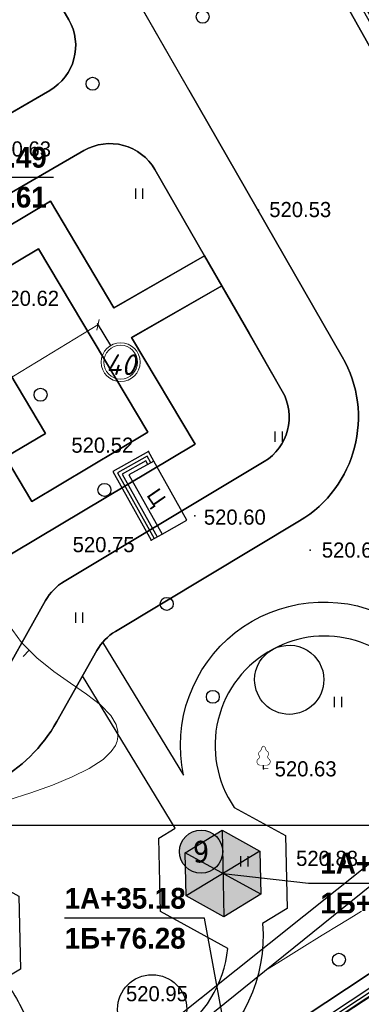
# Model space of a CAD drawing. Header units: millimetres. Extents: x 767170 to 66149698, y -983507 to 2493658.
# Tile 159 of 256: x 2473275 to 2493023, y -618005 to -561065. Entities that reach past the tile are written whole.
import ezdxf
from ezdxf.enums import TextEntityAlignment as Align

# ---------------------------------------------------------------- set-up
doc = ezdxf.new("R2010")
doc.units = ezdxf.units.MM
doc.linetypes.add('Д_ТРОТ_ТРУБА', pattern=[3, 1.5, -1.5])
doc.linetypes.add('ДОРОГИ_СТРОЯЩ', pattern=[9, 8, -1])
for name, color, linetype in [('(004) Точки рельефа', 7, 'Continuous'), ('(007) Здания', 7, 'Continuous'), ('(022) Возд. Линии', 7, 'Continuous'), ('(025) Дорога', 7, 'Continuous'), ('(031) Горизонтали', 42, 'Continuous'), ('(035) Откосы', 7, 'Continuous'), ('(036) Растительность', 7, 'Continuous'), ('(038) Деревья', 7, 'Continuous'), ('A_STROYSETKA', 5, 'Continuous'), ('G_KOORD', 7, 'Continuous'), ('GLUXOY OG', 7, 'Continuous'), ('os', 3, 'Continuous'), ('Цоколь', 7, 'Continuous')]:
    doc.layers.add(name, color=color, linetype=linetype)
doc.layers.add('(042) Бергштрих', color=32, linetype='Continuous', lineweight=30)
doc.styles.add('BLACK', font='tahomabd.ttf')
doc.styles.add('BM-431', font='txt')
doc.styles.add('D-431', font='txt')
doc.styles.add('FAYZXON', font='GOTHICB.TTF')
doc.styles.get("Standard").update_dxf_attribs({"font": 'isocpeui.ttf'})
doc.styles.add('Tahoma', font='tahoma.ttf')
doc.linetypes.add('ОГРАДА_ГЛИН', pattern='A,4,["|",Standard,S=0.8,R=0,X=0,Y=-0.8],0.5,["|",Standard,S=0.8,R=0,X=0,Y=-0.8],3.5', length=8)
doc.linetypes.add('ПОДПОРНАЯ СТЕНКА', pattern='A,2,["V",Standard,S=1.2,R=0,X=0,Y=-1.2],0.2,["V",Standard,S=0.8,R=0,X=0,Y=-0.8],0.25,["V",Standard,S=0.3,R=0,X=0,Y=-0.3],0.25', length=2.7)
doc.dimstyles.new('genplan dimension', dxfattribs={"dimtxt": 1100, "dimasz": 450, "dimexe": 450, "dimexo": 0, "dimgap": 80, "dimtad": 1, "dimlfac": 0.001, "dimtxsty": 'BLACK', "dimblk": 'OBLIQUE', "dimcen": 0, "dimclrd": 186, "dimclre": 186, "dimclrt": 186, "dimadec": 1, "dimazin": 0, "dimtfac": 1, "dimtmove": 0, "dimatfit": 3, "dimldrblk": 'OBLIQUE', "dimfxl": 1, "dimlwd": 9, "dimlwe": 9, "dimarcsym": 0})

# ---------------------------------------------------------------- blocks, each defined once
blk = doc.blocks.new('d')
at = {"layer": '(038) Деревья'}
blk.add_ellipse((0, 0), major_axis=(0.265, 0.265), ratio=1, start_param=5.497787, end_param=11.780972, dxfattribs=at)
blk = doc.blocks.new('I04010')
for p, q in [((-0.412273, 0.007146), (-0.412273, 1.207146)), ((0.387727, 1.207146), (0.387727, 0.007146))]:
    blk.add_line(p, q)
blk = doc.blocks.new('karagach-flat-58')
at = {"layer": '(038) Деревья', "const_width": 0.0375}
for points in [[(-0.208, 1.009, 0.181567), (-0.117, 1.159, 0.303004)], [(0, 1.312, 0.246034), (-0.117, 1.159, 0.489079)], [(0, 1.312, -0.246034), (0.117, 1.159, -0.489079)], [(0.208, 1.009, -0.181567), (0.117, 1.159, -0.303004)], [(-0.315, 0.559, 0.626949), (-0.218, 0.206, 0.702465)], [(-0.315, 0.559, 0.383603), (-0.255, 0.753, 0.352912)], [(-0.208, 1.009, 0.430853), (-0.255, 0.753, 0.548276)], [(0.208, 1.009, -0.430853), (0.255, 0.753, -0.548276)], [(0.315, 0.559, -0.626949), (0.218, 0.206, -0.702465)], [(0.315, 0.559, -0.383603), (0.255, 0.753, -0.352912)]]:
    blk.add_lwpolyline(points, format="xyb", dxfattribs=at)
for points in [[(0, 0.206), (-0.218, 0.206)], [(0, 0), (0, 0.206)], [(0, 0.206), (0.218, 0.206)], [(0, 0), (0.281, 0)]]:
    blk.add_lwpolyline(points, dxfattribs=at)
at = {"layer": '(038) Деревья'}
blk.add_lwpolyline([(0, 0), (0, 0.206)], dxfattribs=at)
blk = doc.blocks.new('Topo Xos')
at = {"layer": '(004) Точки рельефа', "color": 7, "linetype": 'ByBlock', "lineweight": -2, "transparency": 16777216}
for p in [(34.33, -0.467), (27.961, -14.425), (30.645, -18.147), (28.127, -19.557), (37.304, -20.128), (34.619, -32.768), (31.029, -46.023)]:
    blk.add_point(p, dxfattribs=at)
at = {"layer": '(007) Здания', "ltscale": 600, "transparency": 16777216}
blk.add_line((35.231, -49.564), (45.351, -42.949), dxfattribs=at)
at = {"layer": '(025) Дорога', "ltscale": 600, "transparency": 16777216}
for points in [[(28.269, -14.975), (27.961, -14.425), (25.9, -15.579), (28.127, -19.557), (28.753, -19.206)], [(28.095, -15.073), (27.885, -14.697), (26.172, -15.656), (28.302, -19.459)], [(27.92, -15.17), (27.808, -14.969), (26.444, -15.733), (28.476, -19.361)]]:
    blk.add_lwpolyline(points, dxfattribs=at)
at = {"layer": '(025) Дорога', "linetype": 'Д_ТРОТ_ТРУБА', "ltscale": 600, "transparency": 16777216, "flags": 128}
blk.add_lwpolyline([(61.675, -24.473), (40.865, -38.165), (31.029, -46.023), (18.373, -56.065), (19.066, -56.98), (20.444, -55.998), (28.792, -49.205), (41.454, -39.006), (62.156, -25.39), (65.354, -23.34)], dxfattribs=at)
at = {"layer": '(031) Горизонтали', "color": 42, "linetype": 'Continuous', "lineweight": 0, "ltscale": 600, "transparency": 16777216}
for points in [[(19.843, -34.586), (21.158, -34.155), (22.409, -33.709), (23.553, -33.242), (24.546, -32.75), (25.344, -32.225), (25.813, -31.779), (26.05, -31.427), (26.149, -31.183), (26.18, -31.058), (26.202, -30.907), (26.202, -30.615), (26.098, -30.201), (25.792, -29.683), (25.184, -29.067), (24.387, -28.459), (23.466, -27.826), (22.489, -27.138), (21.519, -26.362), (20.622, -25.468), (19.865, -24.425)], [(34.686, -44.458), (35.604, -43.889), (36.84, -43.125), (38.012, -42.402), (39.033, -41.773), (39.815, -41.292), (40.271, -41.013)]]:
    blk.add_lwpolyline(points, dxfattribs=at)
at = {"layer": '(035) Откосы', "ltscale": 600, "transparency": 16777216}
for p, q in [((28.269, -14.975), (26.834, -15.779)), ((26.834, -15.779), (28.753, -19.206))]:
    blk.add_line(p, q, dxfattribs=at)
at = {"layer": '(035) Откосы', "linetype": 'ПОДПОРНАЯ СТЕНКА', "ltscale": 600, "transparency": 16777216}
for p, q in [((30.189, -18.402), (28.269, -14.975)), ((28.753, -19.206), (30.189, -18.402))]:
    blk.add_line(p, q, dxfattribs=at)
at = {"layer": '(042) Бергштрих', "color": 32, "linetype": 'Continuous', "lineweight": 30, "ltscale": 600, "transparency": 16777216}
blk.add_line((21.071, -25.915), (20.718, -26.269), dxfattribs=at)
at = {"layer": '(022) Возд. Линии', "transparency": 16777216}
blk.add_blockref('karagach-flat-58', (34.619, -32.768), dxfattribs=at)
at = {"layer": '(036) Растительность', "linetype": 'Continuous', "transparency": 16777216, "xscale": 0.5, "yscale": 0.5, "zscale": 0.5}
for p in [(27.431, 0.185), (35.496, -13.874), (23.966, -24.343), (38.928, -29.211), (33.512, -38.425)]:
    blk.add_blockref('I04010', p, dxfattribs=at)
at = {"layer": '(038) Деревья', "linetype": 'Continuous', "transparency": 16777216}
for p in [(31.098, 10.716), (24.734, 6.841), (21.724, -11.142), (25.419, -16.642), (29.019, -23.235), (31.685, -28.609), (38.978, -43.818)]:
    blk.add_blockref('d', p, dxfattribs=at)
at = {"layer": '(004) Точки рельефа', "linetype": 'ByBlock', "transparency": 16777216, "char_height": 0.875, "attachment_point": 4, "style": 'D-431'}
for s, insert in [('520.63', (18.751, 3.069)), ('520.53', (34.949, -0.437)), ('520.62', (19.217, -5.569)), ('520.52', (23.509, -14.063)), ('520.60', (31.168, -18.223)), ('520.75', (23.583, -19.814)), ('520.66', (37.987, -20.128)), ('520.63', (35.26, -32.78)), ('520.88', (36.501, -37.958)), ('520.95', (26.664, -45.783))]:
    blk.add_mtext(s, dxfattribs=dict(at, insert=insert))
at = {"layer": '(025) Дорога', "linetype": 'ДОРОГИ_СТРОЯЩ', "transparency": 16777216, "style": 'BM-431'}
blk.add_text('Ц', height=0.875, rotation=304.5787, dxfattribs=at).set_placement((27.823, -16.954))
blk = doc.blocks.new('KOORDINIR')
at = {"color": 0}
for tag, p in [('Y', (0, 1.2)), ('X', (0, -3.8))]:
    blk.add_attdef(tag, p, '', height=2.6, dxfattribs=at)
blk = doc.blocks.new('_Oblique')
at = {"color": 0, "linetype": 'ByBlock', "lineweight": -2}
blk.add_line((-0.5, -0.5), (0.5, 0.5), dxfattribs=at)
blk = doc.blocks.new('*D289')
at = {"color": 186, "lineweight": 9, "transparency": 16777216}
for p, q in [((2367127, -580716), (2367414, -581188)), ((2367181, -580804), (2302574, -620064)), ((2302521, -619977), (2302808, -620449))]:
    blk.add_line(p, q, dxfattribs=at)
for p, xscale, yscale, zscale, rotation in [((2367181, -580804), 449.9999999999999, 449.9999999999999, 449.9999999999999, 31.28656990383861), ((2302574, -620064), 450, 450, 450, 211.2865699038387)]:
    blk.add_blockref('_Oblique', p, dxfattribs=dict(at, xscale=xscale, yscale=yscale, zscale=zscale, rotation=rotation))
at = {"color": 186, "transparency": 16777216, "insert": (2334474, -599770), "char_height": 1100, "attachment_point": 5, "rotation": 31.2866, "style": 'BLACK'}
blk.add_mtext('75,6', dxfattribs=at)
blk = doc.blocks.new('A$Cccaa34c6')
at = {"layer": 'A_STROYSETKA', "linetype": 'Continuous'}
blk.add_line((-7707.2, 150000), (250000, 150000), dxfattribs=at)
blk = doc.blocks.new('A$C12754f4e-flat-1')
at = {"layer": 'Цоколь', "ltscale": 100}
h = blk.add_hatch(color=1, dxfattribs=at)
h.dxf.hatch_style = 1
h.paths.add_polyline_path([(37, 2500), (2183, 1218), (2146, -1282), (-37, -2500), (-2183, -1218), (-2146, 1282)])
blk.add_lwpolyline([(37, 2500), (2183, 1218), (2146, -1282), (-37, -2500), (-2183, -1218), (-2146, 1282)], close=True)
for points in [[(37, 2500), (-37, -2500)], [(2183, 1218), (-2183, -1218)], [(2146, -1282), (-2146, 1282)]]:
    blk.add_lwpolyline(points)
blk = doc.blocks.new('Eksplikatsia')
h = blk.add_hatch(color=2)
h.dxf.hatch_style = 1
edge = h.paths.add_edge_path()
edge.add_arc((0, 0), 1250, 0, 360)
at = {"lineweight": 30}
blk.add_circle((0, 0), 1250, dxfattribs=at)
at = {"color": 1}
blk.add_attdef('№', text='', height=1250, dxfattribs=at).set_placement((0, 0), align=Align.MIDDLE_CENTER)
blk = doc.blocks.new('A$C2cdd6916')
at = {"layer": 'os', "color": 0}
blk.add_line((55885.016, -19175.6), (56663.995, -20457.471), dxfattribs=at)
at = {"layer": 'os', "color": 0, "lineweight": 0}
for radius in [1125, 975]:
    blk.add_circle((57248.228, -21418.874), radius, dxfattribs=at)
at = {"ltscale": 50}
blk.add_text('40', height=1200, dxfattribs=at).set_placement((56379.605, -22165.923))
dim = blk.add_linear_dim(base=(-8668.047, -58523.693), p1=(55885.016, -19175.6), p2=(-8721.276, -58436.102), angle=31.2865699, dimstyle='genplan dimension')
dim.commit()
dim.dimension.update_dxf_attribs({"geometry": '*D289', "text_midpoint": (23231.582, -38229.423), "insert": (-2311242.442, 561540.579)})

msp = doc.modelspace()

# ---------------------------------------------------------------- block references
at = {"xscale": 1000, "yscale": 1000, "zscale": 1000}
msp.add_blockref('Topo Xos', (2452754.32, -571613.28), dxfattribs=at)

# ---------------------------------------------------------------- next in the draw order: linework, layer by layer
for points in [[(2400971, -685527.59), (2324738.53, -569650.32), (2454478.73, -490826.03), (2516903.29, -602061.89), (2485892.61, -622578.92), (2485704.61, -626679.92), (2487422.61, -629007.92), (2466569.61, -647738.92), (2497549.33, -687682.55)], [(2497001.83, -687629.31), (2466025.47, -647690.01), (2486885.04, -628953.11), (2485298.53, -626803.3), (2485502.34, -622357.51), (2516372.52, -601933.43), (2454332.55, -491382.88), (2325300.58, -569776.88), (2401299.98, -685299.86)], [(2496040.54, -687532.07), (2465073.23, -647604.42), (2485944.29, -628857.21), (2484587.9, -627019.22), (2484819.37, -621970.03), (2515443.67, -601708.63), (2462108.51, -506669.4)], [(2483054.01, -565118.14), (2468619.15, -539992.86)], [(2491925.51, -580559.85), (2483054.01, -565118.14)], [(2453561.07, -582214.18), (2476987.84, -568634.49)], [(2481093.61, -569735.49), (2483960.23, -574725.12)], [(2486531.07, -579199.92), (2482526.92, -572230.31)], [(2478736.97, -577725.97), (2483960.23, -574725.12)], [(2483960.23, -574725.12), (2486531.07, -579199.92)], [(2479733.28, -579460.15), (2484956.54, -576459.3)], [(2486531.07, -579199.92), (2488457.16, -582552.47)], [(2472455.35, -586362.38), (2473977.8, -588917.99)], [(2487399.38, -586619.42), (2475845.58, -593551.67)], [(2478810.97, -596437.2), (2489457.36, -590049.39)], [(2474775.41, -594651.47), (2471649.58, -600199.03)], [(2475419.01, -601657.59), (2477740.8, -597536.99)]]:
    msp.add_lwpolyline(points)
for points in [[(2401875.69, -684901.32), (2346560.45, -600819.32, -0.03415901), (2346009.77, -600038.66), (2345560.43, -599299.23), (2326284.18, -569998.35), (2454076.73, -492357.37), (2459171.41, -501435.7), (2456360.35, -503097.47), (2459413.67, -508262.47), (2462108.51, -506669.4), (2515443.67, -601708.63), (2484819.37, -621970.03), (2484587.9, -627019.22), (2485944.29, -628857.21), (2465073.23, -647604.42), (2496040.54, -687532.07)], [(2473421.93, -556382.18), (2476112.02, -561064.55, -0.41308244), (2475015.26, -565154.49), (2446492.19, -581688.33), (2450146.58, -587701.92), (2449021.49, -588341.77), (2458197.01, -604475.63, -0.4211503), (2457010.29, -608600.78), (2441075.86, -617171.18, -0.41421356), (2437012.72, -615950.15), (2428489.9, -600104.19, -0.40491155)], [(2475015.26, -565154.49, 0.41308244), (2476112.02, -561064.55)], [(2476987.84, -568634.49, -0.41534559), (2481093.61, -569735.49)], [(2489457.36, -590049.39, 0.40867475), (2491925.51, -580559.85)], [(2488457.16, -582552.47, -0.40867475), (2487399.38, -586619.42)], [(2475845.58, -593551.67, 0.1300409), (2474775.41, -594651.47)], [(2477740.8, -597536.99, -0.1300409), (2478810.97, -596437.2)], [(2471841.21, -605165.78, 0.14199501), (2475419.01, -601657.59)]]:
    msp.add_lwpolyline(points, format="xyb")
at = {"lineweight": 30}
for points in [[(2420598.1, -693693.53), (2404648.57, -654568.66, -0.16168228), (2404522.93, -652682.08), (2407607.54, -640804.68, -0.20876473), (2409090.16, -638916.69), (2471841.21, -605165.78, 0.14199501), (2475419.01, -601657.59), (2477740.8, -597536.99, -0.1300409), (2478810.97, -596437.2), (2489457.36, -590049.39, 0.40867475), (2491925.51, -580559.85), (2483054.01, -565118.14), (2454123.43, -514761.65, -0.41421356), (2455230.23, -510665.92), (2459413.67, -508262.47), (2457377.97, -504818.87), (2452774.92, -507463.39, -0.32105605), (2449299.65, -507115.23, 0.32190714), (2441172, -506313.63), (2354080.69, -556706.98)], [(2476112.02, -561064.55, -0.41308244), (2475015.26, -565154.49)], [(2475015.26, -565154.49, 0.41308244), (2476112.02, -561064.55)], [(2476987.84, -568634.49, -0.41534559), (2481093.61, -569735.49)], [(2481093.61, -569735.49, 0.41534559), (2476987.84, -568634.49)], [(2489457.36, -590049.39, 0.40867475), (2491925.51, -580559.85)], [(2491925.51, -580559.85, -0.40867475), (2489457.36, -590049.39)], [(2488457.16, -582552.47, -0.40867475), (2487399.38, -586619.42)], [(2487399.38, -586619.42, 0.40867475), (2488457.16, -582552.47)], [(2475845.58, -593551.67, 0.1300409), (2474775.41, -594651.47)], [(2474775.41, -594651.47, -0.1300409), (2475845.58, -593551.67)], [(2478071, -597063.96), (2482747.33, -604759.24, -0.62262753), (2494460.42, -595558.29)], [(2496845.43, -599667), (2496396.54, -600001.08, 0.41637355), (2487928.58, -597466.43, -0.56397378), (2490857.87, -599237.42, -1), (2486857.87, -599237.42, -0.27728498), (2487918.67, -597471.66, 0.44903213), (2485682.67, -606617.82), (2488644.87, -608240.48), (2488739.89, -612471.46), (2487320.91, -613333.76, -0.57112991), (2474762.89, -622153.5, -0.59870184), (2454920.62, -638374.62, -0.59026657), (2441874.32, -643302.8), (2439165, -644949.23), (2435453.35, -642916.02), (2435358.33, -638685.04), (2436312.06, -638105.47), (2429977.92, -627682.13)], [(2477740.8, -597536.99, -0.1300409), (2478810.97, -596437.2)], [(2478810.97, -596437.2, 0.1300409), (2477740.8, -597536.99)], [(2467018.27, -607759.82), (2468555.39, -610289.26), (2469509.12, -609709.69), (2473220.77, -611742.89), (2473315.79, -615973.87), (2472364.29, -616552.09, -0.0524011), (2473850.49, -619202.73, 0.31183454), (2481645.37, -620159.72, -0.5257628), (2478930.76, -618291.74, -1), (2482930.76, -618291.74, -0.22272163), (2482210.33, -619828.85, 0.22557689), (2485310.05, -614771.56), (2481411.61, -612636.04), (2481316.59, -608405.06), (2482270.32, -607825.49), (2476911.99, -599007.93)], [(2471841.21, -605165.78, 0.14199501), (2475419.01, -601657.59)], [(2475419.01, -601657.59, -0.14199501), (2471841.21, -605165.78)]]:
    msp.add_lwpolyline(points, format="xyb", dxfattribs=at)
for points in [[(2462108.51, -506669.4), (2515443.67, -601708.63)], [(2515443.67, -601708.63), (2462108.51, -506669.4)], [(2473421.93, -556382.18), (2476112.02, -561064.55)], [(2476112.02, -561064.55), (2473421.93, -556382.18)], [(2475015.26, -565154.49), (2446492.19, -581688.33)], [(2467693.08, -569398.9), (2475015.26, -565154.49)], [(2491925.51, -580559.85), (2483054.01, -565118.14)], [(2483054.01, -565118.14), (2491925.51, -580559.85)], [(2453561.07, -582214.18), (2476987.84, -568634.49)], [(2476987.84, -568634.49), (2453561.07, -582214.18)], [(2481093.61, -569735.49), (2483960.23, -574725.12)], [(2483960.23, -574725.12), (2481093.61, -569735.49)], [(2456760.12, -582461.08), (2475048.87, -571565.94)], [(2475048.87, -571565.94), (2478723.26, -577733.84)], [(2474354.24, -574307.75), (2467652.47, -578300.19)], [(2480679.57, -584925.55), (2474354.24, -574307.75)], [(2478723.26, -577733.84), (2483960.23, -574725.12)], [(2483960.23, -574725.12), (2486531.07, -579199.92)], [(2484956.54, -576459.3), (2479746.98, -579452.27)], [(2486531.07, -579199.92), (2484956.54, -576459.3)], [(2471480.16, -579482.5), (2474760.58, -584989.08)], [(2479746.98, -579452.27), (2483421.38, -585620.18)], [(2486531.07, -579199.92), (2488457.16, -582552.47)], [(2488457.16, -582552.47), (2486531.07, -579199.92)], [(2474760.58, -584989.08), (2472455.35, -586362.38)], [(2473977.8, -588917.99), (2480679.57, -584925.55)], [(2483421.38, -585620.18), (2465132.63, -596515.31)], [(2472455.35, -586362.38), (2473977.8, -588917.99)], [(2487399.38, -586619.42), (2475845.58, -593551.67)], [(2475845.58, -593551.67), (2487399.38, -586619.42)], [(2478810.97, -596437.2), (2489457.36, -590049.39)], [(2489457.36, -590049.39), (2478810.97, -596437.2)], [(2474775.41, -594651.47), (2471649.58, -600199.03)], [(2471649.58, -600199.03), (2474775.41, -594651.47)], [(2475419.01, -601657.59), (2477740.8, -597536.99)], [(2477740.8, -597536.99), (2475419.01, -601657.59)], [(2515443.67, -601708.63), (2484819.37, -621970.03)], [(2484819.37, -621970.03), (2515443.67, -601708.63)], [(2485502.34, -622357.51), (2516372.52, -601933.43)], [(2516903.29, -602061.89), (2485892.61, -622578.92)]]:
    msp.add_lwpolyline(points, dxfattribs=at)
for points in [[(2476112.02, -561064.55), (2473421.93, -556382.18), (2467822.67, -559599.04), (2469328.38, -562076.8), (2464884.56, -564777.26), (2467693.08, -569398.9), (2475015.26, -565154.49, 0.41308244)], [(2456760.12, -582461.08), (2475048.87, -571565.94), (2478723.26, -577733.84), (2483960.23, -574725.12), (2481093.61, -569735.49, 0.41534559), (2476987.84, -568634.49), (2453561.07, -582214.18, 0.41180279), (2452457.8, -586292.72), (2455411.13, -591485.75), (2460434.47, -588628.91)], [(2481093.61, -569735.49, 0.41534559), (2476987.84, -568634.49), (2453561.07, -582214.18, 0.41180279), (2452457.8, -586292.72), (2455411.13, -591485.75), (2460434.47, -588628.91), (2456760.12, -582461.08), (2475048.87, -571565.94), (2478723.26, -577733.84), (2483960.23, -574725.12)], [(2481093.61, -569735.49), (2483960.23, -574725.12), (2478723.26, -577733.84), (2475048.87, -571565.94), (2456760.12, -582461.08), (2460434.47, -588628.91), (2455411.13, -591485.75), (2452457.8, -586292.72, -0.41180279), (2453561.07, -582214.18), (2476987.84, -568634.49, -0.41534559)], [(2481093.61, -569735.49), (2483960.23, -574725.12), (2486531.07, -579199.92), (2488457.16, -582552.47, -0.40867475), (2487399.38, -586619.42), (2475845.58, -593551.67, 0.1300409), (2474775.41, -594651.47), (2471649.58, -600199.03, -0.14199501), (2470456.98, -601368.42), (2465819.69, -603862.61, -0.40731068), (2461790.86, -602703.6), (2456399.85, -593224.26), (2452457.8, -586292.72, -0.41180279), (2453561.07, -582214.18), (2476987.84, -568634.49, -0.41534559)], [(2481093.61, -569735.49), (2483960.23, -574725.12), (2486531.07, -579199.92), (2488457.16, -582552.47, -0.40867475), (2487399.38, -586619.42), (2475845.58, -593551.67, 0.1300409), (2474775.41, -594651.47), (2471649.58, -600199.03, -0.14199501), (2470456.98, -601368.42), (2465819.69, -603862.61, -0.40731068), (2461790.86, -602703.6), (2456399.85, -593224.26), (2452457.8, -586292.72, -0.41180279), (2453561.07, -582214.18), (2476987.84, -568634.49, -0.41534559)], [(2453561.07, -582214.18), (2476987.84, -568634.49, -0.41534559), (2481093.61, -569735.49), (2483960.23, -574725.12), (2486531.07, -579199.92), (2488457.16, -582552.47, -0.40867475), (2487399.38, -586619.42), (2475845.58, -593551.67, 0.1300409), (2474775.41, -594651.47), (2471649.58, -600199.03, -0.14199501), (2470456.98, -601368.42), (2465819.69, -603862.61, -0.40731068), (2461790.86, -602703.6), (2456399.85, -593224.26), (2452457.8, -586292.72, -0.41180279)], [(2456760.12, -582461.08), (2475048.87, -571565.94), (2478723.26, -577733.84), (2483960.23, -574725.12), (2481093.61, -569735.49, 0.41534559), (2476987.84, -568634.49), (2453561.07, -582214.18, 0.41180279), (2452457.8, -586292.72), (2455411.13, -591485.75), (2460434.47, -588628.91)], [(2452457.8, -586292.72, -0.41180279), (2453561.07, -582214.18), (2476987.84, -568634.49, -0.41534559), (2481093.61, -569735.49), (2483960.23, -574725.12), (2486531.07, -579199.92), (2488457.16, -582552.47, -0.40867475), (2487399.38, -586619.42), (2475845.58, -593551.67, 0.1300409), (2474775.41, -594651.47), (2471649.58, -600199.03, -0.14199501), (2470456.98, -601368.42), (2465819.69, -603862.61, -0.40731068), (2461790.86, -602703.6), (2456399.85, -593224.26)], [(2453561.07, -582214.18), (2476987.84, -568634.49, -0.41534559), (2481093.61, -569735.49), (2483960.23, -574725.12), (2486531.07, -579199.92), (2488457.16, -582552.47, -0.40867475), (2487399.38, -586619.42), (2475845.58, -593551.67, 0.1300409), (2474775.41, -594651.47), (2471649.58, -600199.03, -0.14199501), (2470456.98, -601368.42), (2465819.69, -603862.61, -0.40731068), (2461790.86, -602703.6), (2456399.85, -593224.26), (2452457.8, -586292.72, -0.41180279)], [(2471649.58, -600199.03), (2474775.41, -594651.47, -0.1300409), (2475845.58, -593551.67), (2487399.38, -586619.42, 0.40867475), (2488457.16, -582552.47), (2484956.54, -576459.3), (2479746.98, -579452.27), (2483421.38, -585620.18), (2465132.63, -596515.31), (2461458.27, -590347.48), (2456399.85, -593224.26), (2461790.86, -602703.6, 0.40731068), (2465819.69, -603862.61), (2470456.98, -601368.42, 0.14199501)], [(2484956.54, -576459.3), (2479746.98, -579452.27), (2483421.38, -585620.18), (2465132.63, -596515.31), (2461458.27, -590347.48), (2456399.85, -593224.26), (2461790.86, -602703.6, 0.40731068), (2465819.69, -603862.61), (2470456.98, -601368.42, 0.14199501), (2471649.58, -600199.03), (2474775.41, -594651.47, -0.1300409), (2475845.58, -593551.67), (2487399.38, -586619.42, 0.40867475), (2488457.16, -582552.47)], [(2474775.41, -594651.47, -0.1300409), (2475845.58, -593551.67), (2487399.38, -586619.42, 0.40867475), (2488457.16, -582552.47), (2486531.07, -579199.92), (2484956.54, -576459.3), (2479746.98, -579452.27), (2483421.38, -585620.18), (2465132.63, -596515.31), (2461458.27, -590347.48), (2456399.85, -593224.26), (2461790.86, -602703.6, 0.40731068), (2465819.69, -603862.61), (2470456.98, -601368.42, 0.14199501), (2471649.58, -600199.03)]]:
    msp.add_lwpolyline(points, format="xyb", close=True)
for points in [[(2479746.98, -579452.27), (2484956.54, -576459.3), (2483960.23, -574725.12), (2478723.26, -577733.84), (2475048.87, -571565.94), (2456760.12, -582461.08), (2460434.47, -588628.91), (2455411.13, -591485.75), (2456399.85, -593224.26), (2461458.27, -590347.48), (2465132.63, -596515.31), (2483421.38, -585620.18)], [(2474354.24, -574307.75), (2467652.47, -578300.19), (2469174.92, -580855.8), (2471480.16, -579482.5), (2474760.58, -584989.08), (2472455.35, -586362.38), (2473977.8, -588917.99), (2480679.57, -584925.55)], [(2474354.24, -574307.75), (2467652.47, -578300.19), (2469174.92, -580855.8), (2471480.16, -579482.5), (2474760.58, -584989.08), (2472455.35, -586362.38), (2473977.8, -588917.99), (2480679.57, -584925.55)], [(2467652.47, -578300.19), (2474354.24, -574307.75), (2480679.57, -584925.55), (2473977.8, -588917.99), (2472455.35, -586362.38), (2474760.58, -584989.08), (2471480.16, -579482.5), (2469174.92, -580855.8)]]:
    msp.add_lwpolyline(points, close=True)
at = {"layer": 'G_KOORD', "color": 5, "linetype": 'Continuous'}
for points in [[(2462022.37, -568154.81), (2467144.52, -570174.99), (2475221.19, -570174.99)], [(2485028.24, -610438.26), (2489966.31, -610997.95), (2498042.98, -610997.95)], [(2485697.48, -622468.21), (2483949.71, -613029.46), (2475873.03, -613029.46)]]:
    msp.add_lwpolyline(points, dxfattribs=at)
at = {"layer": 'GLUXOY OG', "color": 186, "linetype": 'ОГРАДА_ГЛИН', "lineweight": 30, "ltscale": 400}
for points in [[(2439079.89, -737890.33), (2400971, -685527.59), (2324738.53, -569650.32), (2454478.73, -490826.03), (2516903.29, -602061.89), (2485892.61, -622578.92), (2485704.61, -626679.92), (2487422.61, -629007.92), (2466569.61, -647738.92), (2497549.33, -687682.55)], [(2497001.83, -687629.31), (2466025.47, -647690.01), (2486885.04, -628953.11), (2485298.53, -626803.3), (2485502.34, -622357.51), (2516372.52, -601933.43), (2454332.55, -491382.88), (2325300.58, -569776.88), (2401299.98, -685299.86), (2439146.23, -737301.72)]]:
    msp.add_lwpolyline(points, dxfattribs=at)
at = {"layer": 'GLUXOY OG', "color": 186, "lineweight": 30, "ltscale": 400}
msp.add_lwpolyline([(2497275.58, -687655.93), (2466297.54, -647714.47), (2487153.82, -628980.52), (2485501.57, -626741.61), (2485697.48, -622468.21), (2516637.9, -601997.66), (2454405.64, -491104.45), (2325019.56, -569713.6), (2401135.49, -685413.73), (2439113.06, -737596.03)], dxfattribs=at)

# ---------------------------------------------------------------- next in the draw order: block references
for name, p in [('A$C2cdd6916', (2421862.53, -559451.45, -3656)), ('A$Cccaa34c6', (2309413.61, -757644.92))]:
    msp.add_blockref(name, p)
ref = msp.add_blockref('Eksplikatsia', (2483759.98, -609175.74))
ref.add_attrib('№', '9', dxfattribs={"color": 1, "height": 1250, "style": 'Tahoma'}).set_placement((2483759.98, -609175.74), align=Align.MIDDLE_CENTER)
at = {"ltscale": 100, "rotation": 2.138625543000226}
msp.add_blockref('A$C12754f4e-flat-1', (2485028.24, -610438.26), dxfattribs=at)
at = {"layer": 'G_KOORD', "color": 5}
ref = msp.add_blockref('KOORDINIR', (2467836.83, -570174.99), dxfattribs=dict(at, xscale=461.5384615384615, yscale=461.5384615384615, zscale=461.5384615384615))
ref.add_attrib('Y', '1А+89.49', (2467836.83, -569621.14), dxfattribs={"layer": '0', "color": 0, "height": 1200, "style": 'FAYZXON'})
ref.add_attrib('X', '1Б+52.61', (2467836.83, -571928.83), dxfattribs={"layer": '0', "color": 0, "height": 1200, "style": 'FAYZXON'})
ref = msp.add_blockref('KOORDINIR', (2490658.62, -610997.95), dxfattribs=dict(at, xscale=461.5384615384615, yscale=461.5384615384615, zscale=461.5384615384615))
ref.add_attrib('Y', '1А+47.2', (2490658.62, -610444.1), dxfattribs={"layer": '0', "color": 0, "height": 1200, "style": 'FAYZXON'})
ref.add_attrib('X', '1Б+50+25.6', (2490658.62, -612751.8), dxfattribs={"layer": '0', "color": 0, "height": 1200, "style": 'FAYZXON'})
ref = msp.add_blockref('KOORDINIR', (2475873.03, -613029.46), dxfattribs=dict(at, xscale=461.5384615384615, yscale=461.5384615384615, zscale=461.5384615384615))
ref.add_attrib('Y', '1А+35.18', (2475873.03, -612475.61), dxfattribs={"layer": '0', "color": 0, "height": 1200, "style": 'FAYZXON'})
ref.add_attrib('X', '1Б+76.28', (2475873.03, -614783.31), dxfattribs={"layer": '0', "color": 0, "height": 1200, "style": 'FAYZXON'})

doc.saveas('drawing.dxf')
